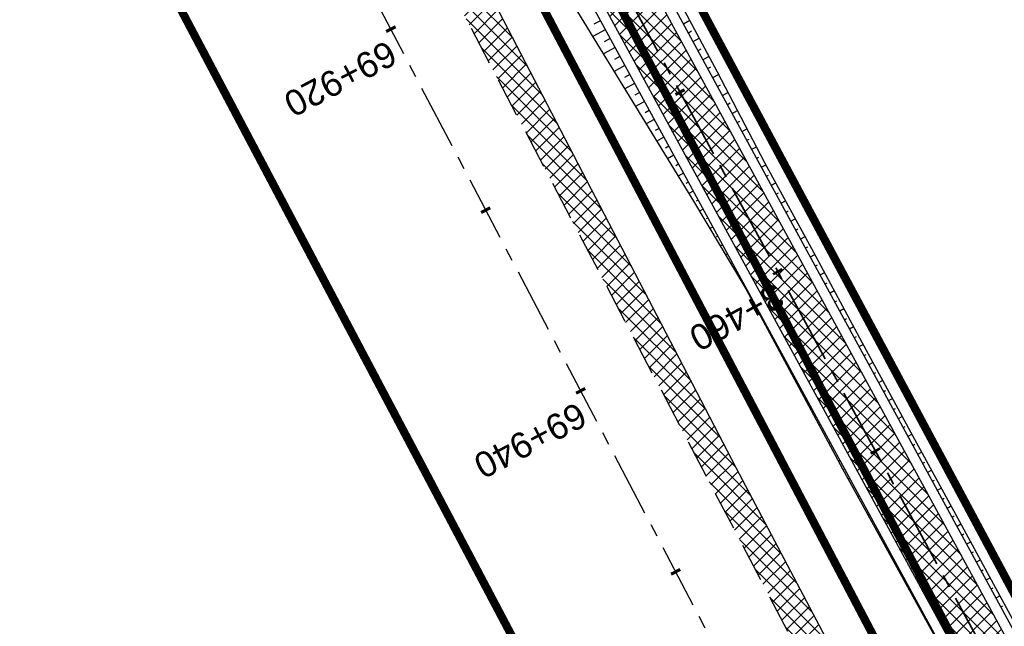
# Model space of a CAD drawing. Header units: metres. Extents: x 7529682 to 7533751, y 5721195 to 5727842.
# Tile 34 of 179: x 7531292 to 7531340, y 5724725 to 5724755. Entities that reach past the tile are written whole.
import ezdxf

# ---------------------------------------------------------------- set-up
doc = ezdxf.new("R2010")
doc.units = ezdxf.units.M
for name, pattern in [('817-dzialki-09-05-04$0$HIDDEN', [0.375, 0.25, -0.125]), ('ACAD_ISO05W100', [33, 24, -3, 0, -3, 0, -3]), ('CENTER', [50.8, 31.75, -6.35, 6.35, -6.35]), ('CENTER2', [28.575, 19.05, -3.175, 3.175, -3.175]), ('HIDDEN', [9.525, 6.35, -3.175])]:
    doc.linetypes.add(name, pattern=pattern)
for name, color, linetype in [('C-DROGI-SYTUACJA', 7, 'Continuous'), ('C-DROGI-SYTUACJA-ETYKIETY', 7, 'Continuous'), ('D-hatch-pobocza', 131, 'Continuous'), ('D-pobocza', 60, 'Continuous'), ('D-rowy', 160, 'Continuous'), ('D-skarpa', 2, 'Continuous'), ('D-skarpa-kreskowanie', 2, 'Continuous')]:
    doc.layers.add(name, color=color, linetype=linetype)
for name, color, linetype, lineweight, true_color in [('D-ewidencja-numery', 7, 'Continuous', 50, 0x40ff00), ('D-hatch-ciag-pieszo-rowerowy', 7, 'Continuous', 13, 0xff9f80), ('D-LR-etap-III', 7, '817-dzialki-09-05-04$0$HIDDEN', 50, 0x00008f)]:
    doc.layers.add(name, color=color, linetype=linetype, lineweight=lineweight, true_color=true_color)
for name, color, linetype, lineweight in [('D-krawędzie', 3, 'Continuous', 30), ('D-obrzeża', 2, 'Continuous', 30), ('D-oś', 10, 'CENTER', 30), ('D-pas-drogowy', 7, 'ACAD_ISO05W100', 50)]:
    doc.layers.add(name, color=color, linetype=linetype, lineweight=lineweight)
doc.layers.add('poprzeczki', color=7, linetype='Continuous', true_color=0x0000c7)
doc.styles.get("Standard").update_dxf_attribs({"font": 'arial.ttf'})

# ---------------------------------------------------------------- blocks, each defined once
blk = doc.blocks.new('AeccTickLine')
at = {"color": 0, "linetype": 'ByBlock', "lineweight": -2}
blk.add_line((0, 1), (0, -1), dxfattribs=at)

msp = doc.modelspace()

# ---------------------------------------------------------------- hatches: boundary and pattern name
at = {"layer": 'D-hatch-ciag-pieszo-rowerowy'}
h = msp.add_hatch(dxfattribs=at)
h.set_pattern_fill('ANSI37', color=256, scale=0.15, style=0)
h.set_pattern_definition([(45, (0.88535, 0.46493), (-0.33675960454, 0.33675960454), []), (135, (0.88535, 0.46493), (-0.33675960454, -0.33675960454), [])])
h.paths.add_polyline_path([(7531367.377, 5724666.221), (7531369.435, 5724667.678), (7531364.841, 5724676.398), (7531345.224, 5724715.75), (7531314.268, 5724772.613), (7531308.11, 5724784.432), (7531305.885, 5724783.292), (7531312.052, 5724771.454), (7531343.011, 5724714.585), (7531362.629, 5724675.233)])
at = {"layer": 'D-hatch-pobocza'}
h = msp.add_hatch(dxfattribs=at)
h.set_pattern_fill('ANSI37', color=256, scale=0.15, style=0)
h.set_pattern_definition([(45, (0, 0), (-0.33675960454, 0.33675960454), []), (135, (0, 0), (-0.33675960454, -0.33675960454), [])])
h.paths.add_polyline_path([(7531327.02, 5724733.24), (7531314.57, 5724757.21), (7531302.377, 5724780.719), (7531302.441, 5724776.853), (7531306.74, 5724768.665), (7531335.094, 5724714.652), (7531357.319, 5724672.439), (7531360.382, 5724666.625), (7531361.97, 5724665.57), (7531363.1, 5724665.412), (7531353.58, 5724682.67), (7531345.94, 5724697.46), (7531339.27, 5724710)])

# ---------------------------------------------------------------- linework, layer by layer
at = {"layer": 'C-DROGI-SYTUACJA', "color": 10, "linetype": 'CENTER2', "lineweight": 35, "ltscale": 0.2}
msp.add_lwpolyline([(7531156.869, 5725074.83), (7531166.993, 5725055.55, -0.068732), (7531168.479, 5725051.432), (7531169.1, 5725048.503, 0.068783), (7531171.89, 5725040.776), (7531203.621, 5724980.378), (7531234.8, 5724921.535), (7531259.931, 5724874.055), (7531293.333, 5724810.086), (7531313.16, 5724772.033), (7531341.529, 5724719.923, -0.009023), (7531346.533, 5724710.322), (7531363.735, 5724675.815), (7531380.065, 5724644.823), (7531398.584, 5724609.363), (7531424.897, 5724559.228), (7531446.142, 5724518.961), (7531474.816, 5724464.452), (7531498.201, 5724419.897)], format="xyb", dxfattribs=at)
at = {"layer": 'D-ewidencja-numery', "color": 12, "ltscale": 15, "true_color": 0xc70000}
msp.add_lwpolyline([(7531166.31, 5725074.58), (7531172.29, 5725062.58), (7531170.59, 5725055.606), (7531173.733, 5725044.081), (7531215.342, 5724964.86), (7531238.054, 5724921.685), (7531262.39, 5724875.283), (7531295.587, 5724811.266), (7531348.488, 5724712.363), (7531363.741, 5724682.684), (7531366.987, 5724675.865), (7531382.541, 5724646.111), (7531401.299, 5724610.875), (7531428.965, 5724558.862), (7531449.111, 5724520.398), (7531477.293, 5724465.831), (7531500.996, 5724421.113)], dxfattribs=at)
at = {"layer": 'D-krawędzie', "linetype": 'HIDDEN', "ltscale": 0.3, "flags": 128}
msp.add_lwpolyline([(7530572.01, 5726166.06), (7530620.381, 5726072.761), (7530641.555, 5726032.008), (7530660.961, 5725995.07), (7530689.128, 5725941.54), (7530707.336, 5725907.032), (7530725.256, 5725873.093), (7530743.97, 5725837.654), (7530770.527, 5725787.119), (7530787.864, 5725754.267), (7530809.898, 5725712.542), (7530824.739, 5725684.389), (7530840.856, 5725653.693), (7530860.675, 5725616.154), (7530865.283, 5725607.394), (7530878.05, 5725583.08), (7530918.172, 5725507.178), (7530950.163, 5725446.305), (7530993.419, 5725364.265), (7531022.766, 5725308.719), (7531053.81, 5725249.872), (7531081.166, 5725197.875), (7531103.902, 5725154.541), (7531128.123, 5725108.448), (7531149.3, 5725068.25), (7531167.38, 5725033.767), (7531197.165, 5724976.988), (7531228.151, 5724918.034), (7531253.153, 5724870.491), (7531286.796, 5724806.654), (7531306.74, 5724768.665), (7531335.094, 5724714.652), (7531357.319, 5724672.439), (7531373.645, 5724641.454), (7531392.162, 5724605.999), (7531418.48, 5724555.853), (7531439.727, 5724515.582), (7531468.399, 5724461.077), (7531491.782, 5724416.528), (7531531.99, 5724339.833), (7531557.227, 5724291.659), (7531569.852, 5724267.577), (7531591.376, 5724226.548), (7531610.004, 5724191.103), (7531616.883, 5724177.999), (7531629.985, 5724153.025), (7531641.007, 5724132.022), (7531664.906, 5724087.617), (7531677.644, 5724064.786), (7531683.112, 5724054.988), (7531686.753, 5724048.18), (7531695.448, 5724031.697), (7531703.749, 5724015.917), (7531709.214, 5724005.514), (7531719.389, 5723986.147), (7531726.295, 5723973), (7531732.741, 5723960.736), (7531735.13, 5723956.19)], dxfattribs=at)
at = {"layer": 'D-LR-etap-III', "ltscale": 10, "flags": 128}
msp.add_lwpolyline([(7531750.474, 5723895.103, 0.4, 0.4, 0), (7531750.505, 5723895.13, 0.4, 0.4, 0), (7531682.71, 5724022.92, 0.4, 0.4, 0), (7531619.177, 5724147.204, 0.4, 0.4, 0), (7531592.309, 5724198.489, 0.4, 0.4, 0), (7531553.264, 5724272.919, 0.4, 0.4, 0), (7531504.02, 5724366.79, 0.4, 0.4, 0), (7531482.09, 5724407.62, 0.4, 0.4, 0), (7531412.35, 5724541.183, 0.4, 0.4, 0), (7531388.464, 5724586.93, 0.4, 0.4, 0), (7531345.12, 5724669.94, 0.4, 0.4, 0), (7531127.66, 5725081.67, 0.4, 0.4, 0), (7531059.253, 5725211.041, 0.4, 0.4, 0), (7531008.007, 5725307.954, 0.4, 0.4, 0), (7530964.182, 5725390.836, 0.4, 0.4, 0), (7530914.557, 5725484.684, 0.4, 0.4, 0), (7530865.243, 5725577.494, 0.4, 0.4, 0), (7530840.085, 5725624.059, 0.4, 0.4, 0), (7530802.56, 5725694.925, 0.4, 0.4, 0), (7530755.54, 5725787.51, 0.4, 0.4, 0), (7530708.718, 5725876.303, 0.4, 0.4, 0), (7530695.12, 5725902.09, 0.4, 0.4, 0), (7530642.914, 5726001.078, 0.4, 0.4, 0), (7530634.935, 5726016.147, 0.4, 0.4, 0), (7530610.82, 5726061.93, 0.4, 0.4, 0), (7530610.82, 5726061.93, 0.4, 0.4, 0), (7530607.21, 5726063.51, 0.4, 0.4, 0), (7530597.42, 5726080.68, 0.4, 0.4, 0), (7530591.16, 5726088.44, 0.4, 0.4, 0), (7530581.28, 5726107.21, 0.4, 0.4, 0), (7530571.29, 5726130.56, 0.4, 0.4, 0), (7530549.555, 5726171.527, 0.4, 0.4, 0), (7530531.014, 5726206.474, 0.4, 0.4, 0), (7530516.461, 5726236.017, 0.4, 0.4, 0), (7530500.799, 5726266.141, 0.4, 0.4, 0), (7530491.35, 5726283.94, 0.4, 0.4, 0), (7530482.4, 5726303.41, 0.4, 0.4, 0), (7530482.4, 5726303.41, 0.4, 0.4, 0), (7530450.41, 5726357.28, 0.4, 0.4, 0), (7530397.759, 5726458.5, 0.4, 0.4, 0), (7530334.708, 5726583.665, 0.4, 0.4, 0), (7530303.939, 5726645.168, 0.4, 0.4, 0), (7530300.51, 5726651.778, 0.4, 0.4, 0), (7530289.214, 5726671.967, 0.4, 0.4, 0), (7530281.54, 5726685.57, 0.4, 0.4, 0), (7530261.371, 5726724.163, 0.4, 0.4, 0), (7530254.03, 5726738.21, 0.4, 0.4, 0), (7530197.22, 5726845.06, 0.4, 0.4, 0), (7530194.71, 5726849.15, 0.4, 0.4, 0), (7530195.92, 5726850.75, 0.4, 0.4, 0), (7530170.547, 5726892.961, 0.4, 0.4, 0), (7530143.175, 5726945.066, 0.4, 0.4, 0), (7530105.06, 5727018.32, 0.4, 0.4, 0), (7530100.06, 5727027.16, 0.4, 0.4, 0), (7530062.319, 5727099.625, 0.4, 0.4, 0), (7530015.379, 5727189.42, 0.4, 0.4, 0), (7529983.208, 5727250.207, 0.4, 0.4, 0), (7529953.284, 5727306.747, 0.4, 0.4, 0), (7529900.671, 5727406.159, 0.4, 0.4, 0), (7529890.63, 5727425.131, 0.4, 0.4, 0), (7529875.155, 5727454.426, 0.4, 0.4, 0), (7529857.56, 5727487.787, 0.4, 0.4, 0), (7529835.194, 5727530.193, 0.4, 0.4, 0), (7529811.741, 5727574.662, 0.4, 0.4, 0), (7529792.102, 5727611.923, 0.4, 0.4, 0), (7529768.066, 5727657.47, 0.4, 0.4, 0), (7529755.211, 5727682.131, 0.4, 0.4, 0), (7529753.31, 5727681.13, 0.4, 0.4, 0), (7529739.21, 5727707.77, 0.4, 0.4, 0), (7529735.395, 5727711.252, 0.4, 0.4, 0), (7529725.42, 5727730.2, 0.4, 0.4, 0), (7529723.55, 5727729.88, 0.4, 0.4, 0), (7529695.567, 5727782.932, 0.4, 0.4, 0), (7529717.68, 5727794.024, 0.4, 0.4, 0), (7529736.275, 5727758.647, 0.4, 0.4, 0), (7529736.275, 5727758.647, 0.4, 0.4, 0), (7529744.511, 5727750.406, 0.4, 0.4, 0), (7529744.511, 5727750.406, 0.4, 0.4, 0), (7529750.283, 5727738.55, 0.4, 0.4, 0), (7529777.109, 5727687.569, 0.4, 0.4, 0), (7529796.515, 5727651.33, 0.4, 0.4, 0), (7529814.938, 5727616.793, 0.4, 0.4, 0), (7529839.007, 5727572.304, 0.4, 0.4, 0), (7529860.618, 5727532.509, 0.4, 0.4, 0), (7529882.349, 5727491.504, 0.4, 0.4, 0), (7529904.865, 5727449.096, 0.4, 0.4, 0), (7529920.747, 5727418.885, 0.4, 0.4, 0), (7529946.677, 5727368.547, 0.4, 0.4, 0), (7529972.025, 5727320.573, 0.4, 0.4, 0), (7529987.74, 5727290.153, 0.4, 0.4, 0), (7529996.497, 5727273.662, 0.4, 0.4, 0), (7530017.541, 5727234.203, 0.4, 0.4, 0), (7530033.054, 5727204.864, 0.4, 0.4, 0), (7530051.623, 5727170.223, 0.4, 0.4, 0), (7530069.277, 5727137.016, 0.4, 0.4, 0), (7530089.385, 5727097.534, 0.4, 0.4, 0), (7530109.713, 5727060.747, 0.4, 0.4, 0), (7530136.77, 5727011.64, 0.4, 0.4, 0), (7530162.447, 5726962.744, 0.4, 0.4, 0), (7530187.674, 5726916.992, 0.4, 0.4, 0), (7530207.821, 5726879.335, 0.4, 0.4, 0), (7530230.626, 5726834.519, 0.4, 0.4, 0), (7530262.288, 5726776.618, 0.4, 0.4, 0), (7530277.51, 5726760.213, 0.4, 0.4, 0), (7530286.037, 5726744.107, 0.4, 0.4, 0), (7530288.097, 5726735.884, 0.4, 0.4, 0), (7530290.394, 5726725.047, 0.4, 0.4, 0), (7530296.177, 5726713.583, 0.4, 0.4, 0), (7530302.726, 5726701.182, 0.4, 0.4, 0), (7530325.685, 5726657.466, 0.4, 0.4, 0), (7530343.244, 5726623.649, 0.4, 0.4, 0), (7530360.23, 5726591.747, 0.4, 0.4, 0), (7530383.209, 5726548.059, 0.4, 0.4, 0), (7530406.018, 5726503.606, 0.4, 0.4, 0), (7530427.465, 5726462.62, 0.4, 0.4, 0), (7530447.928, 5726424.388, 0.4, 0.4, 0), (7530471.127, 5726379.921, 0.4, 0.4, 0), (7530490.501, 5726343.033, 0.4, 0.4, 0), (7530509.499, 5726306.733, 0.4, 0.4, 0), (7530529.89, 5726267.244, 0.4, 0.4, 0), (7530543.852, 5726238.99, 0.4, 0.4, 0), (7530554.809, 5726218.944, 0.4, 0.4, 0), (7530559.027, 5726212.223, 0.4, 0.4, 0), (7530563.061, 5726206.41, 0.4, 0.4, 0), (7530566.934, 5726200.464, 0.4, 0.4, 0), (7530569.771, 5726194.902, 0.4, 0.4, 0), (7530571.473, 5726191.282, 0.4, 0.4, 0), (7530572.839, 5726188.025, 0.4, 0.4, 0), (7530575.295, 5726182.035, 0.4, 0.4, 0), (7530579.737, 5726173.306, 0.4, 0.4, 0), (7530583.3, 5726167.41, 0.4, 0.4, 0), (7530593.4, 5726163.33, 0.4, 0.4, 0), (7530598.618, 5726155.264, 0.4, 0.4, 0), (7530608.258, 5726140.497, 0.4, 0.4, 0), (7530603.27, 5726136.83, 0.4, 0.4, 0), (7530606.53, 5726131.84, 0.4, 0.4, 0), (7530604.239, 5726124.217, 0.4, 0.4, 0), (7530605.847, 5726121.63, 0.4, 0.4, 0), (7530608.972, 5726116.164, 0.4, 0.4, 0), (7530618.114, 5726097.791, 0.4, 0.4, 0), (7530651.213, 5726034.96, 0.4, 0.4, 0), (7530670.244, 5725998.611, 0.4, 0.4, 0), (7530698.075, 5725945.953, 0.4, 0.4, 0), (7530716.506, 5725911.305, 0.4, 0.4, 0), (7530735.223, 5725875.667, 0.4, 0.4, 0), (7530752.504, 5725842.155, 0.4, 0.4, 0), (7530778.311, 5725793.501, 0.4, 0.4, 0), (7530797.5, 5725756.382, 0.4, 0.4, 0), (7530812.519, 5725728.289, 0.4, 0.4, 0), (7530820.039, 5725713.16, 0.4, 0.4, 0), (7530822.422, 5725710.194, 0.4, 0.4, 0), (7530833.155, 5725688.801, 0.4, 0.4, 0), (7530849.629, 5725656.159, 0.4, 0.4, 0), (7530867.983, 5725621.964, 0.4, 0.4, 0), (7530872.63, 5725612.888, 0.4, 0.4, 0), (7530880.354, 5725597.595, 0.4, 0.4, 0), (7530883.839, 5725593.389, 0.4, 0.4, 0), (7530891.782, 5725587.763, 0.4, 0.4, 0), (7530895.039, 5725584.281, 0.4, 0.4, 0), (7530897.034, 5725580.941, 0.4, 0.4, 0), (7530900.952, 5725579.946, 0.4, 0.4, 0), (7530904.81, 5725571.977, 0.4, 0.4, 0), (7530903.682, 5725568.566, 0.4, 0.4, 0), (7530908.901, 5725558.845, 0.4, 0.4, 0), (7530910.252, 5725545.672, 0.4, 0.4, 0), (7530912.873, 5725538.646, 0.4, 0.4, 0), (7530945.278, 5725478.464, 0.4, 0.4, 0), (7530959.692, 5725450.246, 0.4, 0.4, 0), (7531002.827, 5725368.192, 0.4, 0.4, 0), (7531044.704, 5725290.314, 0.4, 0.4, 0), (7531064.099, 5725253.213, 0.4, 0.4, 0), (7531083.01, 5725216.678, 0.4, 0.4, 0), (7531113.013, 5725158.466, 0.4, 0.4, 0), (7531137.364, 5725113.071, 0.4, 0.4, 0), (7531150.831, 5725086.712, 0.4, 0.4, 0), (7531159.746, 5725076.641, 0.4, 0.4, 0), (7531166.31, 5725074.58, 0.4, 0.4, 0), (7531172.29, 5725062.58, 0.4, 0.4, 0), (7531170.59, 5725055.606, 0.4, 0.4, 0), (7531173.733, 5725044.081, 0.4, 0.4, 0), (7531215.342, 5724964.86, 0.4, 0.4, 0), (7531238.054, 5724921.685, 0.4, 0.4, 0), (7531262.39, 5724875.283, 0.4, 0.4, 0), (7531295.587, 5724811.266, 0.4, 0.4, 0), (7531348.488, 5724712.363, 0.4, 0.4, 0), (7531363.741, 5724682.684, 0.4, 0.4, 0), (7531366.987, 5724675.865, 0.4, 0.4, 0), (7531382.541, 5724646.111, 0.4, 0.4, 0), (7531401.299, 5724610.875, 0.4, 0.4, 0), (7531428.965, 5724558.862, 0.4, 0.4, 0), (7531449.111, 5724520.398, 0.4, 0.4, 0), (7531477.293, 5724465.831, 0.4, 0.4, 0), (7531500.996, 5724421.113, 0.4, 0.4, 0), (7531512.122, 5724400.549, 0.4, 0.4, 0), (7531513.782, 5724396.757, 0.4, 0.4, 0), (7531526.32, 5724379.39, 0.4, 0.4, 0), (7531566.784, 5724302.736, 0.4, 0.4, 0), (7531612.277, 5724225.61, 0.4, 0.4, 0), (7531620.493, 5724210.548, 0.4, 0.4, 0), (7531631.578, 5724196.258, 0.4, 0.4, 0), (7531653.484, 5724152.434, 0.4, 0.4, 0), (7531661.151, 5724128.494, 0.4, 0.4, 0), (7531673.881, 5724101.186, 0.4, 0.4, 0), (7531684.691, 5724081.184, 0.4, 0.4, 0), (7531699.212, 5724051.17, 0.4, 0.4, 0), (7531704.034, 5724040.584, 0.4, 0.4, 0), (7531704.034, 5724040.584, 0.4, 0.4, 0), (7531703.913, 5724037.17, 0.4, 0.4, 0), (7531736.42, 5723969.232, 0.4, 0.4, 0), (7531738.285, 5723967.699, 0.4, 0.4, 0), (7531742.181, 5723962.346, 0.4, 0.4, 0), (7531744.286, 5723958.616, 0.4, 0.4, 0), (7531755.393, 5723944.193, 0.4, 0.4, 0), (7531758.69, 5723936.76, 0.4, 0.4, 0), (7531780.08, 5723929.25, 0.4, 0.4, 0), (7531792.612, 5723906.338, 0.4, 0.4, 0), (7531792.612, 5723906.338, 0.4, 0.4, 0), (7531756.962, 5723883.055, 0.4, 0.4, 0), (7531750.46, 5723895.13, 0.4, 0.4, 0), (7531750.46, 5723895.13, 0, 0, 0)], format="xyseb", dxfattribs=at)
at = {"layer": 'D-obrzeża'}
for points in [[(7531162.547, 5725061.318), (7531165.882, 5725054.959, -0.068574), (7531167.27, 5725051.106), (7531167.915, 5725048.068, 0.068789), (7531170.704, 5725040.34), (7531202.515, 5724979.795), (7531233.696, 5724920.95), (7531258.824, 5724873.473), (7531292.225, 5724809.507), (7531312.052, 5724771.454), (7531340.423, 5724719.339, -0.00902), (7531345.426, 5724709.741), (7531362.629, 5724675.233), (7531378.958, 5724644.242), (7531397.477, 5724608.783), (7531423.79, 5724558.646), (7531445.036, 5724518.378), (7531473.71, 5724463.87), (7531497.095, 5724419.316), (7531505.905, 5724402.511, -0.033171), (7531508.586, 5724396.451), (7531511.248, 5724389.164)], [(7531369.435, 5724667.678), (7531364.841, 5724676.398), (7531347.64, 5724710.903, 0.009026), (7531342.634, 5724720.507), (7531314.268, 5724772.613), (7531308.11, 5724784.431)]]:
    msp.add_lwpolyline(points, format="xyb", dxfattribs=at)
at = {"layer": 'D-oś', "ltscale": 0.1}
msp.add_lwpolyline([(7531488.683, 5724414.901), (7531465.302, 5724459.448), (7531436.63, 5724513.951), (7531415.383, 5724554.223), (7531389.061, 5724604.375), (7531370.545, 5724639.828), (7531354.222, 5724670.808), (7531331.996, 5724713.024), (7531303.641, 5724767.038), (7531283.699, 5724805.024), (7531250.055, 5724868.862), (7531225.053, 5724916.406), (7531194.065, 5724975.362), (7531164.28, 5725032.142), (7531146.202, 5725066.622)], dxfattribs=at)
at = {"layer": 'D-pas-drogowy', "ltscale": 0.2, "flags": 128}
msp.add_lwpolyline([(7531633.019, 5724182.834, 0.4, 0.4, 0), (7531617.559, 5724211.608, 0.4, 0.4, 0), (7531566.784, 5724302.736, 0.4, 0.4, 0), (7531538.419, 5724356.47, 0.4, 0.4, 0), (7531526.32, 5724379.39, 0.4, 0.4, 0), (7531516.102, 5724393.607, 0.4, 0.4, 0.001485), (7531513.78, 5724396.838, 0.4, 0.4, 0), (7531501.87, 5724413.41, 0.4, 0.4, 0), (7531474.926, 5724464.508, 0.4, 0.4, 0), (7531446.2, 5724518.992, 0.4, 0.4, 0), (7531424.962, 5724559.262, 0.4, 0.4, 0), (7531398.444, 5724609.566, 0.4, 0.4, 0), (7531379.647, 5724645.216, 0.4, 0.4, 0), (7531365.23, 5724672.56, 0.4, 0.4, 0), (7531341.306, 5724717.915, 0.4, 0.4, 0), (7531312.9, 5724771.789, 0.4, 0.4, 0), (7531292.591, 5724810.307, 0.4, 0.4, 0), (7531259.392, 5724873.271, 0.4, 0.4, 0), (7531233.74, 5724921.923, 0.4, 0.4, 0), (7531203.073, 5724980.092, 0.4, 0.4, 0), (7531173.471, 5725036.225, 0.4, 0.4, 0), (7531168.27, 5725046.09, 0.4, 0.4, 0), (7531172.29, 5725062.58, 0.4, 0.4, 0), (7531166.31, 5725074.58, 0.4, 0.4, 0), (7531150.32, 5725079.6, 0.4, 0.4, 0), (7531141.5, 5725096.43, 0.4, 0.4, 0), (7531109.312, 5725157.814, 0.4, 0.4, 0), (7531086.641, 5725201.048, 0.4, 0.4, 0), (7531059.198, 5725253.384, 0.4, 0.4, 0), (7531028.207, 5725312.489, 0.4, 0.4, 0), (7530999.105, 5725367.99, 0.4, 0.4, 0), (7530956.248, 5725449.725, 0.4, 0.4, 0), (7530924.398, 5725510.464, 0.4, 0.4, 0), (7530897.51, 5725561.74, 0.4, 0.4, 0), (7530894.46, 5725566.14, 0.4, 0.4, 0), (7530892.16, 5725570.49, 0.4, 0.4, 0), (7530869.363, 5725613.307, 0.4, 0.4, 0), (7530861.694, 5725627.705, 0.4, 0.4, 0), (7530852.74, 5725644.52, 0.4, 0.4, 0), (7530831.51, 5725684.2, 0.4, 0.4, 0), (7530811.13, 5725722.52, 0.4, 0.4, 0), (7530792.348, 5725757.941, 0.4, 0.4, 0), (7530768.03, 5725803.8, 0.4, 0.4, 0), (7530748.769, 5725840.179, 0.4, 0.4, 0), (7530727.7, 5725879.97, 0.4, 0.4, 0), (7530712.098, 5725909.545, 0.4, 0.4, 0), (7530693.644, 5725944.645, 0.4, 0.4, 0), (7530665.702, 5725997.539, 0.4, 0.4, 0), (7530641.76, 5726042.88, 0.4, 0.4, 0), (7530616.5, 5726091.48, 0.4, 0.4, 0), (7530604.628, 5726114.32, 0.4, 0.4, -0.007763), (7530602.5, 5726118.43, 0.4, 0.4, 0), (7530603.992, 5726123.395, 0.4, 0.4, 0), (7530606.53, 5726131.84, 0.4, 0.4, 0), (7530603.27, 5726136.83, 0.4, 0.4, 0), (7530593.776, 5726151.369, 0.4, 0.4, 0), (7530590.203, 5726156.84, 0.4, 0.4, 0), (7530583.3, 5726167.41, 0.4, 0.4, 0), (7530580.578, 5726170.428, 0.4, 0.4, 0), (7530575.85, 5726175.67, 0.4, 0.4, 0), (7530569.01, 5726186.66, 0.4, 0.4, 0), (7530562.555, 5726199.189, 0.4, 0.4, 0), (7530555.67, 5726211.39, 0.4, 0.4, 0), (7530548.29, 5726224.23, 0.4, 0.4, 0), (7530540.58, 5726237.71, 0.4, 0.4, 0), (7530532.68, 5726252.65, 0.4, 0.4, 0), (7530524.06, 5726269.35, 0.4, 0.4, 0), (7530502.82, 5726309.91, 0.4, 0.4, 0), (7530488.83, 5726336.63, 0.4, 0.4, 0), (7530466.03, 5726380.16, 0.4, 0.4, 0), (7530438.47, 5726432.77, 0.4, 0.4, 0), (7530424.53, 5726459.09, 0.4, 0.4, 0), (7530401.63, 5726502.97, 0.4, 0.4, 0), (7530383.38, 5726538.06, 0.4, 0.4, 0), (7530353.97, 5726593.52, 0.4, 0.4, 0), (7530338.47, 5726622.74, 0.4, 0.4, 0), (7530322.01, 5726653.88, 0.4, 0.4, 0), (7530297.54, 5726700.33, 0.4, 0.4, 0), (7530287.38, 5726719.6, 0.4, 0.4, 0), (7530285.95, 5726722.316, 0.4, 0.4, 0), (7530280.26, 5726733.12, 0.4, 0.4, 0), (7530266.73, 5726758.74, 0.4, 0.4, 0), (7530260.42, 5726770.47, 0.4, 0.4, 0), (7530253.25, 5726783.82, 0.4, 0.4, 0), (7530244.95, 5726799.33, 0.4, 0.4, 0), (7530239.39, 5726808.49, 0.4, 0.4, 0), (7530238.29, 5726807.9, 0.4, 0.4, 0), (7530218.11, 5726850.67, 0.4, 0.4, 0), (7530175.907, 5726928.168, 0.4, 0.4, 0), (7530096.68, 5727076.15, 0.4, 0.4, 0), (7530094.68, 5727079.89, 0.4, 0.4, 0), (7530064.597, 5727135.523, 0.4, 0.4, 0), (7530046.731, 5727168.892, 0.4, 0.4, 0), (7530025.803, 5727208.461, 0.4, 0.4, 0), (7530012.847, 5727232.979, 0.4, 0.4, 0), (7529994.15, 5727268.45, 0.4, 0.4, 0), (7529981.671, 5727291.93, 0.4, 0.4, 0), (7529949.89, 5727351.73, 0.4, 0.4, 0), (7529924.75, 5727399.03, 0.4, 0.4, 0), (7529915.516, 5727417.1, 0.4, 0.4, 0), (7529885.83, 5727475.19, 0.4, 0.4, 0), (7529862.56, 5727519.97, 0.4, 0.4, 0), (7529852.985, 5727538.191, 0.4, 0.4, 0), (7529836.513, 5727569.511, 0.4, 0.4, 0), (7529815.369, 5727609.141, 0.4, 0.4, 0), (7529792.795, 5727651.247, 0.4, 0.4, 0), (7529774.199, 5727685.858, 0.4, 0.4, 0), (7529746.966, 5727736.059, 0.4, 0.4, 0), (7529733.92, 5727757.62, 0.4, 0.4, 0), (7529708.607, 5727806.389, 0.4, 0.4, 0), (7529688.492, 5727796.345, 0.4, 0.4, 0), (7529723.55, 5727729.88, 0.4, 0.4, 0), (7529725.42, 5727730.2, 0.4, 0.4, 0), (7529735.38, 5727711.28, 0.4, 0.4, 0), (7529739.21, 5727707.77, 0.4, 0.4, 0), (7529753.31, 5727681.13, 0.4, 0.4, 0), (7529755.178, 5727682.114, 0.4, 0.4, 0), (7529792.102, 5727611.923, 0.4, 0.4, 0), (7529811.741, 5727574.662, 0.4, 0.4, 0), (7529835.194, 5727530.193, 0.4, 0.4, 0), (7529857.56, 5727487.787, 0.4, 0.4, 0), (7529875.155, 5727454.426, 0.4, 0.4, 0), (7529890.63, 5727425.131, 0.4, 0.4, 0), (7529900.671, 5727406.159, 0.4, 0.4, 0), (7529953.284, 5727306.747, 0.4, 0.4, 0), (7529983.208, 5727250.207, 0.4, 0.4, 0), (7530015.379, 5727189.42, 0.4, 0.4, 0), (7530062.319, 5727099.625, 0.4, 0.4, 0), (7530100.06, 5727027.16, 0.4, 0.4, 0), (7530105.06, 5727018.32, 0.4, 0.4, 0), (7530143.175, 5726945.066, 0.4, 0.4, 0), (7530170.547, 5726892.961, 0.4, 0.4, 0), (7530195.92, 5726850.75, 0.4, 0.4, 0), (7530194.71, 5726849.15, 0.4, 0.4, 0), (7530197.22, 5726845.06, 0.4, 0.4, 0), (7530254.03, 5726738.21, 0.4, 0.4, 0), (7530261.371, 5726724.163, 0.4, 0.4, 0), (7530281.54, 5726685.57, 0.4, 0.4, 0), (7530289.214, 5726671.967, 0.4, 0.4, 0), (7530300.51, 5726651.778, 0.4, 0.4, 0), (7530303.939, 5726645.168, 0.4, 0.4, 0), (7530334.708, 5726583.665, 0.4, 0.4, 0), (7530397.759, 5726458.5, 0.4, 0.4, 0), (7530450.41, 5726357.28, 0.4, 0.4, 0), (7530482.4, 5726303.41, 0.4, 0.4, 0), (7530483.688, 5726301.003, 0.4, 0.4, 0), (7530491.35, 5726283.94, 0.4, 0.4, 0), (7530512.67, 5726243.78, 0.4, 0.4, 0), (7530529.43, 5726209.46, 0.4, 0.4, 0), (7530571.29, 5726130.56, 0.4, 0.4, 0), (7530581.28, 5726107.21, 0.4, 0.4, 0), (7530591.16, 5726088.44, 0.4, 0.4, 0), (7530597.42, 5726080.68, 0.4, 0.4, 0), (7530607.21, 5726063.51, 0.4, 0.4, 0), (7530610.82, 5726061.93, 0.4, 0.4, 0), (7530634.935, 5726016.147, 0.4, 0.4, 0), (7530642.914, 5726001.078, 0.4, 0.4, 0), (7530695.12, 5725902.09, 0.4, 0.4, 0), (7530708.718, 5725876.303, 0.4, 0.4, 0), (7530755.54, 5725787.51, 0.4, 0.4, 0), (7530802.56, 5725694.925, 0.4, 0.4, 0), (7530840.085, 5725624.059, 0.4, 0.4, 0), (7530865.243, 5725577.494, 0.4, 0.4, 0), (7530914.557, 5725484.684, 0.4, 0.4, 0), (7530964.182, 5725390.836, 0.4, 0.4, 0), (7531008.007, 5725307.954, 0.4, 0.4, 0), (7531059.253, 5725211.041, 0.4, 0.4, 0), (7531127.66, 5725081.67, 0.4, 0.4, 0), (7531345.12, 5724669.94, 0.4, 0.4, 0), (7531388.464, 5724586.93, 0.4, 0.4, 0), (7531412.35, 5724541.183, 0.4, 0.4, 0), (7531482.09, 5724407.62, 0.4, 0.4, 0), (7531504.02, 5724366.79, 0.4, 0.4, 0), (7531519.374, 5724337.52, 0.4, 0.4, 0), (7531563.749, 5724252.932, 0.4, 0.4, 0), (7531602.175, 5724179.681, 0.4, 0.4, 0), (7531619.177, 5724147.204, 0.4, 0.4, 0), (7531625.038, 5724135.635, 0.4, 0.4, 0), (7531656.796, 5724073.316, 0.4, 0.4, 0), (7531675.12, 5724037.36, 0.4, 0.4, 0), (7531682.71, 5724022.92, 0.4, 0.4, 0), (7531705.565, 5723979.811, 0.4, 0.4, 0), (7531736.606, 5723921.262, 0.4, 0.4, 0), (7531750.46, 5723895.13, 0.4, 0.4, 0), (7531740.77, 5723886.56, 0.4, 0.4, 0), (7531732.86, 5723885, 0.4, 0.4, 0), (7531722.18, 5723887.77, 0.4, 0.4, 0), (7531729.87, 5723862.17, 0.4, 0.4, 0), (7531742.92, 5723861.93, 0.4, 0.4, 0), (7531763.71, 5723859.52, 0.4, 0.4, 0), (7531768.42, 5723854.12, 0.4, 0.4, 0), (7531787.42, 5723817.97, 0.4, 0.4, 0), (7531795.57, 5723809.82, 0.4, 0.4, 0), (7531816.347, 5723819.85, 0.4, 0.4, 0), (7531816.347, 5723819.85, 0.4, 0.4, 0), (7531805.06, 5723843.23, 0.4, 0.4, 0), (7531803.61, 5723886.23, 0.4, 0.4, 0), (7531803.61, 5723886.23, 0.4, 0.4, 0), (7531780.08, 5723929.25, 0.4, 0.4, 0), (7531758.69, 5723936.76, 0.4, 0.4, 0), (7531749.359, 5723946.412, 0.4, 0.4, 0), (7531742.71, 5723953.29, 0.4, 0.4, 0), (7531735.177, 5723967.878, 0.4, 0.4, 0), (7531722.37, 5723992.68, 0.4, 0.4, 0), (7531705.042, 5724030.886, 0.4, 0.4, 0), (7531699.47, 5724043.17, 0.4, 0.4, 0), (7531692.69, 5724058.11, 0.4, 0.4, 0), (7531679.672, 5724084.017, 0.4, 0.4, 0), (7531674.55, 5724094.21, 0.4, 0.4, 0), (7531666.633, 5724114.003, 0.4, 0.4, 0), (7531649, 5724153.82, 0.4, 0.4, 0), (7531641.49, 5724149.34, 0.4, 0.4, 0), (7531626.04, 5724179.34, 0.4, 0.4, 0), (7531633.03, 5724182.84, 0, 0, 0)], format="xyseb", dxfattribs=at)
at = {"layer": 'D-pobocza'}
for points in [[(7531369.847, 5724667.969), (7531365.283, 5724676.631), (7531348.083, 5724711.135, 0.009028), (7531343.076, 5724720.741), (7531314.711, 5724772.844), (7531308.553, 5724784.663)], [(7531305.45, 5724783.044), (7531311.609, 5724771.222), (7531339.981, 5724719.105, -0.009019), (7531344.983, 5724709.509), (7531362.186, 5724675), (7531366.927, 5724666.004)]]:
    msp.add_lwpolyline(points, format="xyb", dxfattribs=at)
msp.add_lwpolyline([(7531363.1, 5724665.412), (7531353.58, 5724682.67), (7531345.94, 5724697.46), (7531339.27, 5724710), (7531327.02, 5724733.24), (7531314.57, 5724757.21), (7531302.377, 5724780.719)], dxfattribs=at)
at = {"layer": 'D-rowy', "linetype": 'HIDDEN', "ltscale": 0.1, "const_width": 0.4, "flags": 128}
msp.add_lwpolyline([(7531506.121, 5724397.133), (7531489.191, 5724429.341), (7531483.4, 5724440.512), (7531478.412, 5724450.147), (7531462.901, 5724479.304), (7531434.633, 5724532.162), (7531396.749, 5724604.645), (7531378.596, 5724640.173), (7531368.21, 5724659.05), (7531363.9, 5724666.92), (7531355.877, 5724682.662), (7531338.033, 5724716.835), (7531309.902, 5724770.333), (7531304.158, 5724781.147), (7531299.737, 5724789.052), (7531294.93, 5724798.468), (7531279.862, 5724827.641), (7531247.715, 5724888.417), (7531220.373, 5724940.873), (7531195.514, 5724987.527), (7531168.706, 5725038.836), (7531161.296, 5725053.455), (7531161.296, 5725053.455)], dxfattribs=at)
at = {"layer": 'D-skarpa', "linetype": 'Continuous'}
for points in [[(7531308.831, 5724784.801), (7531309.529, 5724783.413), (7531311.778, 5724778.947), (7531314.903, 5724772.941), (7531316.428, 5724770.135), (7531318.814, 5724765.741), (7531321.334, 5724761.42), (7531323.738, 5724757.036), (7531326.086, 5724752.621), (7531328.405, 5724748.191), (7531330.797, 5724743.8), (7531333.165, 5724739.396), (7531335.546, 5724735), (7531337.952, 5724730.617), (7531340.324, 5724726.215), (7531343.215, 5724720.841)], [(7531305.387, 5724783.037), (7531306.126, 5724781.641), (7531308.39, 5724777.182), (7531310.466, 5724772.626), (7531311.199, 5724771.011), (7531312.657, 5724768.082), (7531317.118, 5724759.125), (7531317.52, 5724758.403), (7531324.921, 5724746.294), (7531327.492, 5724742.001), (7531329.849, 5724737.591), (7531332.221, 5724733.189), (7531339.986, 5724719.083)]]:
    msp.add_lwpolyline(points, dxfattribs=at)
at = {"layer": 'D-skarpa-kreskowanie', "linetype": 'Continuous'}
for p, q in [((7531320.37, 5724755.129, 108.728), (7531320.052, 5724754.955, 108.486)), ((7531324.435, 5724754.983, 108.862), (7531324.741, 5724755.149, 108.629)), ((7531320.609, 5724754.689, 108.729), (7531319.994, 5724754.355, 108.262)), ((7531324.674, 5724754.543, 108.863), (7531324.825, 5724754.626, 108.748)), ((7531320.848, 5724754.25, 108.73), (7531320.552, 5724754.089, 108.505)), ((7531324.913, 5724754.104, 108.864), (7531325.211, 5724754.267, 108.638)), ((7531321.088, 5724753.811, 108.731), (7531320.516, 5724753.5, 108.298)), ((7531325.152, 5724753.665, 108.865), (7531325.299, 5724753.745, 108.753)), ((7531321.327, 5724753.372, 108.732), (7531321.052, 5724753.223, 108.524)), ((7531325.391, 5724753.226, 108.866), (7531325.681, 5724753.384, 108.646)), ((7531321.566, 5724752.933, 108.733), (7531321.039, 5724752.646, 108.333)), ((7531325.63, 5724752.787, 108.867), (7531325.773, 5724752.865, 108.759)), ((7531321.805, 5724752.494, 108.734), (7531321.552, 5724752.356, 108.542)), ((7531322.044, 5724752.055, 108.735), (7531321.561, 5724751.792, 108.368)), ((7531325.869, 5724752.348, 108.868), (7531326.15, 5724752.5, 108.655)), ((7531322.283, 5724751.615, 108.736), (7531322.052, 5724751.49, 108.561)), ((7531326.108, 5724751.909, 108.869), (7531326.245, 5724751.983, 108.765)), ((7531326.347, 5724751.469, 108.87), (7531326.613, 5724751.614, 108.668)), ((7531322.522, 5724751.176, 108.737), (7531322.083, 5724750.937, 108.404)), ((7531326.587, 5724751.03, 108.871), (7531326.716, 5724751.101, 108.772)), ((7531322.761, 5724750.737, 108.738), (7531322.553, 5724750.624, 108.579)), ((7531326.826, 5724750.591, 108.872), (7531327.077, 5724750.728, 108.681)), ((7531323, 5724750.298, 108.739), (7531322.605, 5724750.083, 108.439)), ((7531327.065, 5724750.152, 108.873), (7531327.187, 5724750.218, 108.78)), ((7531323.239, 5724749.859, 108.74), (7531323.053, 5724749.757, 108.598)), ((7531327.304, 5724749.713, 108.873), (7531327.541, 5724749.842, 108.694)), ((7531323.478, 5724749.42, 108.741), (7531323.127, 5724749.229, 108.474)), ((7531327.543, 5724749.274, 108.874), (7531327.658, 5724749.336, 108.787)), ((7531323.717, 5724748.981, 108.741), (7531323.553, 5724748.891, 108.617)), ((7531327.782, 5724748.835, 108.875), (7531328.004, 5724748.956, 108.707)), ((7531323.956, 5724748.541, 108.742), (7531323.65, 5724748.374, 108.51)), ((7531328.021, 5724748.395, 108.876), (7531328.129, 5724748.454, 108.795)), ((7531324.195, 5724748.102, 108.743), (7531324.053, 5724748.025, 108.635)), ((7531328.26, 5724747.956, 108.877), (7531328.47, 5724748.071, 108.718)), ((7531324.435, 5724747.663, 108.744), (7531324.172, 5724747.52, 108.545)), ((7531328.499, 5724747.517, 108.878), (7531328.604, 5724747.574, 108.798)), ((7531324.674, 5724747.224, 108.745), (7531324.553, 5724747.158, 108.654)), ((7531324.913, 5724746.785, 108.746), (7531324.694, 5724746.666, 108.58)), ((7531328.738, 5724747.078, 108.879), (7531328.948, 5724747.192, 108.72)), ((7531325.152, 5724746.346, 108.747), (7531325.053, 5724746.292, 108.672)), ((7531328.977, 5724746.639, 108.88), (7531329.082, 5724746.696, 108.8)), ((7531329.216, 5724746.2, 108.881), (7531329.427, 5724746.314, 108.721)), ((7531325.391, 5724745.907, 108.748), (7531325.212, 5724745.809, 108.612)), ((7531329.455, 5724745.761, 108.882), (7531329.561, 5724745.818, 108.802)), ((7531325.63, 5724745.467, 108.749), (7531325.549, 5724745.424, 108.688)), ((7531329.694, 5724745.321, 108.883), (7531329.905, 5724745.436, 108.723)), ((7531325.869, 5724745.028, 108.75), (7531325.726, 5724744.95, 108.641)), ((7531329.934, 5724744.882, 108.884), (7531330.039, 5724744.94, 108.804)), ((7531326.108, 5724744.589, 108.751), (7531326.045, 5724744.555, 108.703)), ((7531330.173, 5724744.443, 108.885), (7531330.384, 5724744.558, 108.725)), ((7531326.347, 5724744.15, 108.752), (7531326.24, 5724744.092, 108.67)), ((7531330.412, 5724744.004, 108.886), (7531330.517, 5724744.061, 108.806)), ((7531326.586, 5724743.711, 108.753), (7531326.541, 5724743.687, 108.719)), ((7531330.651, 5724743.565, 108.887), (7531330.861, 5724743.679, 108.727)), ((7531326.825, 5724743.272, 108.754), (7531326.754, 5724743.233, 108.699)), ((7531330.89, 5724743.126, 108.888), (7531330.994, 5724743.182, 108.809)), ((7531327.064, 5724742.833, 108.755), (7531327.038, 5724742.818, 108.734)), ((7531331.129, 5724742.687, 108.889), (7531331.335, 5724742.799, 108.732)), ((7531327.303, 5724742.393, 108.756), (7531327.268, 5724742.374, 108.729)), ((7531327.542, 5724741.954, 108.757), (7531327.532, 5724741.949, 108.749)), ((7531331.368, 5724742.247, 108.889), (7531331.47, 5724742.303, 108.812)), ((7531327.782, 5724741.515, 108.757), (7531327.758, 5724741.502, 108.749)), ((7531331.607, 5724741.808, 108.89), (7531331.809, 5724741.918, 108.737)), ((7531328.021, 5724741.076, 108.758), (7531328.007, 5724741.069, 108.757)), ((7531331.846, 5724741.369, 108.891), (7531331.946, 5724741.423, 108.816)), ((7531332.085, 5724740.93, 108.892), (7531332.282, 5724741.037, 108.743)), ((7531328.229, 5724740.62, 108.762), (7531328.26, 5724740.637, 108.759)), ((7531332.324, 5724740.491, 108.893), (7531332.422, 5724740.544, 108.819)), ((7531328.465, 5724740.179, 108.768), (7531328.482, 5724740.189, 108.764)), ((7531332.563, 5724740.052, 108.894), (7531332.756, 5724740.156, 108.748)), ((7531328.701, 5724739.738, 108.775), (7531328.738, 5724739.759, 108.761)), ((7531332.802, 5724739.613, 108.895), (7531332.897, 5724739.664, 108.823)), ((7531328.937, 5724739.297, 108.781), (7531328.957, 5724739.308, 108.772)), ((7531333.041, 5724739.173, 108.896), (7531333.23, 5724739.276, 108.753)), ((7531329.172, 5724738.857, 108.788), (7531329.216, 5724738.88, 108.763)), ((7531333.281, 5724738.734, 108.897), (7531333.374, 5724738.785, 108.826)), ((7531329.408, 5724738.416, 108.794), (7531329.431, 5724738.428, 108.779)), ((7531333.52, 5724738.295, 108.898), (7531333.706, 5724738.397, 108.756)), ((7531329.644, 5724737.975, 108.801), (7531329.694, 5724738.002, 108.765)), ((7531333.759, 5724737.856, 108.899), (7531333.851, 5724737.906, 108.828)), ((7531329.88, 5724737.534, 108.807), (7531329.906, 5724737.548, 108.786)), ((7531330.117, 5724737.094, 108.809), (7531330.172, 5724737.124, 108.767)), ((7531333.998, 5724737.417, 108.9), (7531334.182, 5724737.517, 108.76)), ((7531330.354, 5724736.653, 108.811), (7531330.383, 5724736.669, 108.79)), ((7531334.237, 5724736.978, 108.901), (7531334.329, 5724737.028, 108.831)), ((7531334.476, 5724736.539, 108.902), (7531334.659, 5724736.638, 108.763)), ((7531330.591, 5724736.213, 108.814), (7531330.65, 5724736.245, 108.769)), ((7531334.715, 5724736.099, 108.903), (7531334.806, 5724736.149, 108.834)), ((7531330.828, 5724735.773, 108.816), (7531330.859, 5724735.79, 108.793)), ((7531334.954, 5724735.66, 108.904), (7531335.135, 5724735.759, 108.766)), ((7531331.065, 5724735.333, 108.819), (7531331.129, 5724735.367, 108.771)), ((7531335.193, 5724735.221, 108.905), (7531335.283, 5724735.27, 108.836)), ((7531331.303, 5724734.893, 108.821), (7531331.335, 5724734.91, 108.796)), ((7531335.432, 5724734.782, 108.905), (7531335.612, 5724734.88, 108.769)), ((7531331.54, 5724734.453, 108.823), (7531331.607, 5724734.489, 108.773)), ((7531335.671, 5724734.343, 108.906), (7531335.762, 5724734.392, 108.838)), ((7531331.777, 5724734.012, 108.826), (7531331.811, 5724734.031, 108.8)), ((7531335.91, 5724733.904, 108.907), (7531336.093, 5724734.003, 108.769)), ((7531332.014, 5724733.572, 108.828), (7531332.085, 5724733.611, 108.774)), ((7531336.149, 5724733.465, 108.908), (7531336.242, 5724733.515, 108.838)), ((7531332.252, 5724733.132, 108.83), (7531332.288, 5724733.152, 108.803)), ((7531336.388, 5724733.025, 108.909), (7531336.574, 5724733.127, 108.768)), ((7531332.493, 5724732.694, 108.829), (7531332.563, 5724732.732, 108.776)), ((7531336.627, 5724732.586, 108.91), (7531336.721, 5724732.637, 108.839)), ((7531332.734, 5724732.256, 108.829), (7531332.768, 5724732.275, 108.803)), ((7531332.975, 5724731.818, 108.828), (7531333.041, 5724731.854, 108.778)), ((7531336.867, 5724732.147, 108.911), (7531337.056, 5724732.25, 108.768)), ((7531333.216, 5724731.38, 108.828), (7531333.248, 5724731.398, 108.803)), ((7531337.106, 5724731.708, 108.912), (7531337.201, 5724731.76, 108.84)), ((7531337.345, 5724731.269, 108.913), (7531337.537, 5724731.373, 108.767)), ((7531333.458, 5724730.942, 108.827), (7531333.519, 5724730.976, 108.78)), ((7531337.584, 5724730.83, 108.914), (7531337.681, 5724730.882, 108.84)), ((7531333.699, 5724730.504, 108.826), (7531333.728, 5724730.52, 108.804)), ((7531337.823, 5724730.391, 108.915), (7531338.017, 5724730.496, 108.767)), ((7531333.94, 5724730.066, 108.826), (7531333.997, 5724730.097, 108.782)), ((7531338.062, 5724729.951, 108.916), (7531338.158, 5724730.004, 108.843)), ((7531334.181, 5724729.628, 108.825), (7531334.209, 5724729.643, 108.804)), ((7531338.301, 5724729.512, 108.917), (7531338.492, 5724729.616, 108.772)), ((7531334.422, 5724729.19, 108.824), (7531334.476, 5724729.219, 108.784)), ((7531338.54, 5724729.073, 108.918), (7531338.634, 5724729.125, 108.846)), ((7531334.663, 5724728.752, 108.824), (7531334.689, 5724728.766, 108.804)), ((7531338.779, 5724728.634, 108.919), (7531338.966, 5724728.736, 108.777)), ((7531334.904, 5724728.314, 108.823), (7531334.954, 5724728.341, 108.786)), ((7531339.018, 5724728.195, 108.92), (7531339.111, 5724728.245, 108.849)), ((7531335.145, 5724727.876, 108.823), (7531335.169, 5724727.889, 108.805)), ((7531339.257, 5724727.756, 108.921), (7531339.44, 5724727.855, 108.782)), ((7531335.387, 5724727.438, 108.822), (7531335.432, 5724727.463, 108.788)), ((7531335.628, 5724727, 108.821), (7531335.649, 5724727.012, 108.805)), ((7531339.496, 5724727.317, 108.921), (7531339.587, 5724727.366, 108.853)), ((7531335.869, 5724726.562, 108.821), (7531335.91, 5724726.584, 108.789)), ((7531339.735, 5724726.877, 108.922), (7531339.915, 5724726.975, 108.786)), ((7531336.11, 5724726.124, 108.82), (7531336.129, 5724726.135, 108.805)), ((7531339.974, 5724726.438, 108.923), (7531340.063, 5724726.487, 108.856)), ((7531336.351, 5724725.686, 108.819), (7531336.388, 5724725.706, 108.791))]:
    msp.add_line(p, q, dxfattribs=at)

# ---------------------------------------------------------------- block references
at = {"layer": 'C-DROGI-SYTUACJA-ETYKIETY', "color": 2, "linetype": 'Continuous', "lineweight": 60, "xscale": 0.25, "yscale": 0.25, "zscale": 0.25, "rotation": 297.6978143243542}
for p in [(7531310.111, 5724754.713), (7531314.759, 5724745.859), (7531319.407, 5724737.005), (7531324.055, 5724728.151)]:
    msp.add_blockref('AeccTickLine', p, dxfattribs=at)
at = {"layer": 'poprzeczki', "color": 2, "linetype": 'Continuous', "lineweight": 60, "xscale": 0.25, "yscale": 0.25, "zscale": 0.25, "rotation": 298.5641034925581}
for p in [(7531324.267, 5724751.631), (7531329.048, 5724742.848), (7531333.83, 5724734.065)]:
    msp.add_blockref('AeccTickLine', p, dxfattribs=at)

# ---------------------------------------------------------------- texts
at = {"layer": 'C-DROGI-SYTUACJA-ETYKIETY', "color": 2}
for s, rotation, p in [('69+920', 207.6978, (7531309.953, 5724754.207)), ('3+460', 208.5641, (7531328.898, 5724742.339)), ('69+940', 207.6978, (7531319.249, 5724736.499))]:
    msp.add_text(s, height=1.25, rotation=rotation, dxfattribs=at).set_placement(p)

doc.saveas('drawing.dxf')
